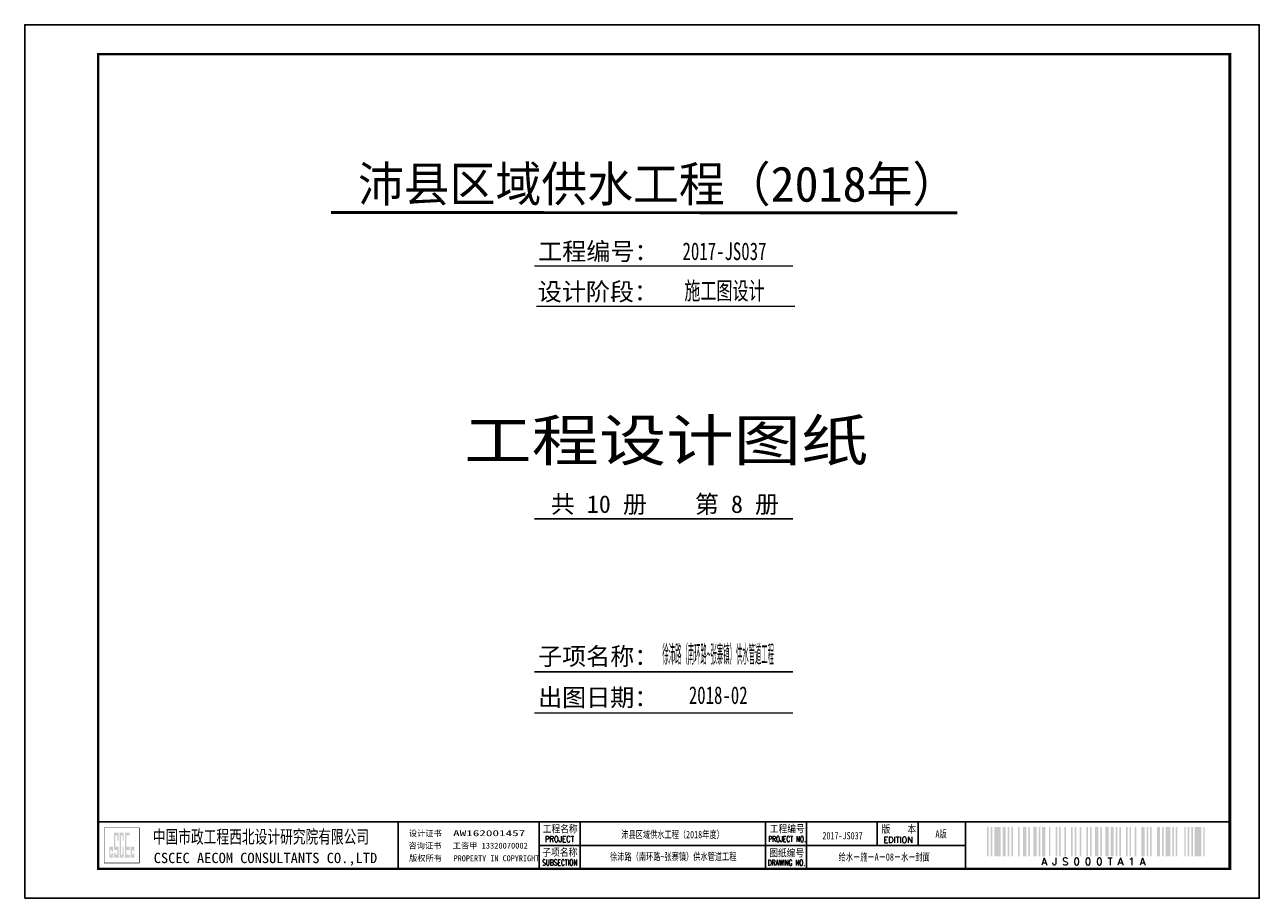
# Paper-space layout 'Layout1' of a CAD drawing. Extents: x 2184 to 6879, y -5477 to -3492.
# Tile 1 of 14: x 2184 to 2604, y -4938 to -4641. Entities that reach past the tile are written whole.
import ezdxf
from ezdxf.enums import TextEntityAlignment as Align

# ---------------------------------------------------------------- set-up
doc = ezdxf.new("R2010")
doc.units = 0
doc.layers.get('0').update_dxf_attribs({"linetype": 'CONTINUOUS'})
for name, color, linetype in [('GPSCOMMON', 7, 'CONTINUOUS'), ('PP-COM', 7, 'CONTINUOUS'), ('可编辑', 7, 'CONTINUOUS')]:
    doc.layers.add(name, color=color, linetype=linetype)
doc.styles.get("Standard").update_dxf_attribs({"font": 'rs.shx', "bigfont": 'hztxt.shx'})
doc.styles.add('图签', font='txt', dxfattribs={"width": 0.66})
doc.styles.add('图签 1', font='romanc.shx', dxfattribs={"width": 0.8})
doc.styles.add('宋体', font='txt')

# ---------------------------------------------------------------- blocks, each defined once
blk = doc.blocks.new('*U26')
at = {"linetype": 'Continuous', "ltscale": 0.055}
h = blk.add_hatch(color=5, dxfattribs=at)
h.paths.add_polyline_path([(29.58, 15.44), (29.58, 14.79), (29.15, 14.79), (29.15, 16.46), (29.58, 16.46), (29.58, 15.89), (29.99, 15.89), (29.99, 17.52), (28.74, 17.52), (28.74, 13.8), (29.99, 13.8), (29.99, 15.44)])
h.paths.add_polyline_path([(30.4, 15.44), (30.4, 13.8), (31.92, 13.8), (31.92, 17.52), (30.81, 17.52), (30.81, 21.38), (31.51, 21.38), (31.51, 19.57), (31.92, 19.57), (31.92, 22.37), (30.4, 22.37), (30.4, 16.46), (31.51, 16.46), (31.51, 14.79), (30.81, 14.79), (30.81, 15.44)])
h.paths.add_polyline_path([(33.3, 17.52), (33.3, 14.79), (32.74, 14.79), (32.74, 21.38), (33.3, 21.38), (33.3, 19.57), (33.71, 19.57), (33.71, 22.37), (32.33, 22.37), (32.33, 13.8), (33.71, 13.8), (33.71, 17.52)])
h.paths.add_polyline_path([(35.66, 22.37), (34.12, 22.37), (34.12, 13.8), (35.66, 13.8), (35.66, 14.79), (34.53, 14.79), (34.53, 16.46), (35.66, 16.46), (35.66, 17.52), (34.53, 17.52), (34.53, 21.38), (35.66, 21.38)])
h.paths.add_polyline_path([(36.9, 15.44), (36.9, 14.79), (36.48, 14.79), (36.48, 16.46), (36.9, 16.46), (36.9, 15.89), (37.31, 15.89), (37.31, 17.52), (36.07, 17.52), (36.07, 13.8), (37.31, 13.8), (37.31, 15.44)])
at = {"color": 7}
blk.add_line((410, 275), (410, 287), dxfattribs=at)
for p, q in [((127, 10), (127, 26)), ((189, 10), (189, 26)), ((252, 10), (252, 26)), ((266, 10), (266, 26)), ((290, 18), (290, 26)), ((304, 18), (304, 26)), ((320, 10), (320, 26)), ((175, 18), (320, 18))]:
    blk.add_line(p, q)
blk.add_lwpolyline([(0, 0), (420, 0), (420, 297), (0, 297)], close=True, dxfattribs=at)
blk.add_lwpolyline([(410, 10, 1, 1, 0), (410, 287, 0.75, 0.75, 0), (25, 287, 0.75, 0.75, 0), (25, 10, 0.75, 0.75, 0), (410, 10, 0.75, 0.75, 0)], format="xyseb", dxfattribs=at)
at = {"color": 7, "const_width": 0.5}
blk.add_lwpolyline([(410, 26), (410, 10), (25, 10), (25, 26), (410, 26)], dxfattribs=at)
for points in [[(175, 10, 0.5, 0.5, 0), (175, 26, 0, 0, 0)], [(320, 10.34, 0.5, 0.5, 0), (320, 26, 0, 0, 0)]]:
    blk.add_lwpolyline(points, format="xyseb")
at = {"color": 5, "const_width": 0.129}
blk.add_lwpolyline([(27, 12), (39, 12), (39, 24), (27, 24)], close=True, dxfattribs=at)
for points in [[(327.4, 14.24), (327.4, 24.24), (327.95, 14.24), (327.95, 24.24)], [(328.6, 14.24), (328.6, 24.24), (329.15, 14.24), (329.15, 24.24)], [(329.8, 14.24), (329.8, 24.24), (332, 14.24), (332, 24.24)], [(332.65, 14.24), (332.65, 24.24), (333.75, 14.24), (333.75, 24.24)], [(334.4, 14.24), (334.4, 24.24), (334.95, 14.24), (334.95, 24.24)], [(335.6, 14.24), (335.6, 24.24), (336.15, 14.24), (336.15, 24.24)], [(337.9, 14.24), (337.9, 24.24), (338.45, 14.24), (338.45, 24.24)], [(339.65, 14.24), (339.65, 24.24), (340.75, 14.24), (340.75, 24.24)], [(341.4, 14.24), (341.4, 24.24), (341.95, 14.24), (341.95, 24.24)], [(343.15, 14.24), (343.15, 24.24), (344.25, 14.24), (344.25, 24.24)], [(344.9, 14.24), (344.9, 24.24), (345.45, 14.24), (345.45, 24.24)], [(346.1, 14.24), (346.1, 24.24), (347.2, 14.24), (347.2, 24.24)], [(348.4, 14.24), (348.4, 24.24), (348.95, 14.24), (348.95, 24.24)], [(350.7, 14.24), (350.7, 24.24), (351.25, 14.24), (351.25, 24.24)], [(351.9, 14.24), (351.9, 24.24), (352.45, 14.24), (352.45, 24.24)], [(353.65, 14.24), (353.65, 24.24), (354.2, 14.24), (354.2, 24.24)], [(355.95, 14.24), (355.95, 24.24), (356.5, 14.24), (356.5, 24.24)], [(357.15, 14.24), (357.15, 24.24), (357.7, 14.24), (357.7, 24.24)], [(358.9, 14.24), (358.9, 24.24), (359.45, 14.24), (359.45, 24.24)], [(361.2, 14.24), (361.2, 24.24), (361.75, 14.24), (361.75, 24.24)], [(362.4, 14.24), (362.4, 24.24), (362.95, 14.24), (362.95, 24.24)], [(364.15, 14.24), (364.15, 24.24), (365.25, 14.24), (365.25, 24.24)], [(365.9, 14.24), (365.9, 24.24), (366.45, 14.24), (366.45, 24.24)], [(367.65, 14.24), (367.65, 24.24), (368.75, 14.24), (368.75, 24.24)], [(369.4, 14.24), (369.4, 24.24), (370.5, 14.24), (370.5, 24.24)], [(371.15, 14.24), (371.15, 24.24), (371.7, 14.24), (371.7, 24.24)], [(372.35, 14.24), (372.35, 24.24), (372.9, 14.24), (372.9, 24.24)], [(374.65, 14.24), (374.65, 24.24), (375.2, 14.24), (375.2, 24.24)], [(375.85, 14.24), (375.85, 24.24), (376.4, 14.24), (376.4, 24.24)], [(377.6, 14.24), (377.6, 24.24), (378.15, 14.24), (378.15, 24.24)], [(379.9, 14.24), (379.9, 24.24), (381, 14.24), (381, 24.24)], [(381.65, 14.24), (381.65, 24.24), (382.2, 14.24), (382.2, 24.24)], [(382.85, 14.24), (382.85, 24.24), (383.4, 14.24), (383.4, 24.24)], [(385.15, 14.24), (385.15, 24.24), (386.25, 14.24), (386.25, 24.24)], [(386.9, 14.24), (386.9, 24.24), (387.45, 14.24), (387.45, 24.24)], [(388.1, 14.24), (388.1, 24.24), (389.75, 14.24), (389.75, 24.24)], [(390.4, 14.24), (390.4, 24.24), (390.95, 14.24), (390.95, 24.24)], [(391.6, 14.24), (391.6, 24.24), (392.15, 14.24), (392.15, 24.24)], [(394.45, 14.24), (394.45, 24.24), (395, 14.24), (395, 24.24)], [(395.65, 14.24), (395.65, 24.24), (396.2, 14.24), (396.2, 24.24)], [(396.85, 14.24), (396.85, 24.24), (397.4, 14.24), (397.4, 24.24)], [(398.05, 14.24), (398.05, 24.24), (400.25, 14.24), (400.25, 24.24)], [(400.9, 14.24), (400.9, 24.24), (401.45, 14.24), (401.45, 24.24)], [(401.45, 14.24), (401.45, 24.24), (401.45, 14.24), (401.45, 24.24)], [(401.45, 14.24), (401.45, 24.24), (401.45, 14.24), (401.45, 24.24)], [(401.45, 14.24), (401.45, 24.24), (401.45, 14.24), (401.45, 24.24)], [(401.45, 14.24), (401.45, 24.24), (401.45, 14.24), (401.45, 24.24)], [(401.45, 14.24), (401.45, 24.24), (401.45, 14.24), (401.45, 24.24)], [(401.45, 14.24), (401.45, 24.24), (401.45, 14.24), (401.45, 24.24)], [(401.45, 14.24), (401.45, 24.24), (401.45, 14.24), (401.45, 24.24)], [(401.45, 14.24), (401.45, 24.24), (401.45, 14.24), (401.45, 24.24)], [(401.45, 14.24), (401.45, 24.24), (401.45, 14.24), (401.45, 24.24)], [(401.45, 14.24), (401.45, 24.24), (401.45, 14.24), (401.45, 24.24)], [(401.45, 14.24), (401.45, 24.24), (401.45, 14.24), (401.45, 24.24)], [(401.45, 14.24), (401.45, 24.24), (401.45, 14.24), (401.45, 24.24)], [(401.45, 14.24), (401.45, 24.24), (401.45, 14.24), (401.45, 24.24)], [(401.45, 14.24), (401.45, 24.24), (401.45, 14.24), (401.45, 24.24)], [(401.45, 14.24), (401.45, 24.24), (401.45, 14.24), (401.45, 24.24)], [(401.45, 14.24), (401.45, 24.24), (401.45, 14.24), (401.45, 24.24)], [(401.45, 14.24), (401.45, 24.24), (401.45, 14.24), (401.45, 24.24)]]:
    blk.add_solid(points)
at = {"color": 7, "linetype": 'Continuous'}
for s, height, style, width, p in [('工程名称', 2.5, '图签', 0.85, (182.18, 22.37)), ('工程编号', 2.5, '图签', 0.85, (259.42, 22.41)), ('PROJECT', 2, '图签 1', 0.85, (181.94, 19.14)), ('PROJECT NO.', 2, '图签 1', 0.59, (259.35, 19.15)), ('版    本', 2.5, '图签', 0.85, (297.36, 22.27)), ('子项名称', 2.5, '图签', 0.85, (182.05, 14.39)), ('图纸编号', 2.5, '图签', 0.85, (259.21, 14.17)), ('SUBSECTION', 2, '图签 1', 0.6, (182.02, 11.15)), ('DRAWING NO.', 2, '图签 1', 0.59, (259.16, 11.1))]:
    blk.add_text(s, height=height, dxfattribs=dict(at, style=style, width=width)).set_placement(p, align=Align.CENTER)
at = {"color": 7, "linetype": 'Continuous', "style": '图签'}
for s, height, width, p in [('中国市政工程西北设计研究院有限公司', 4.5, 0.74, (43.58, 18.68)), ('AW162001457', 2, 1.64, (145.73, 21.13)), ('CSCEC AECOM CONSULTANTS CO.,LTD', 3.5, 1.03, (43.89, 11.97)), ('PROPERTY IN COPYRIGHT', 2, 0.85, (145.91, 12.6))]:
    blk.add_text(s, height=height, dxfattribs=dict(at, width=width)).set_placement(p)
for s, p in [('设计证书', (130.66, 21.11)), ('咨询证书', (130.56, 16.9)), ('工咨甲 13320070002', (145.61, 16.9)), ('版权所有', (130.76, 12.66))]:
    blk.add_text(s, height=2, dxfattribs=at).set_placement(p)
at = {"color": 7, "linetype": 'Continuous', "style": '图签 1'}
blk.add_text('EDITION', height=2, dxfattribs=at).set_placement((297.12, 18.85), align=Align.CENTER)
blk.add_text('A J S 0 0 0 T A 1 A ', height=2.5).set_placement((364.42, 13.74), align=Align.TOP_CENTER)
at = {"style": '图签'}
for tag, height, rotation, width, p, p2 in [('工程编号-图框', 6, 359.9471, 0.684643, (219.06, 216.99), (257.04, 216.95)), ('设计阶段-图框', 6, 359.9471, 0.684643, (219.06, 203.56), (257.04, 203.52)), ('子项名称-图框', 6, 359.9471, 0.684643, (216.93, 80.06), (254.91, 80.03)), ('出图日期-图框', 6, 359.9471, 0.684643, (216.93, 66.06), (254.91, 66.03)), ('工程编号', 2.5, 359.913, 1.624125, (266.68, 20.04), (289.78, 20)), ('子项名称', 2.5, 0.1223, 4.194615, (190.79, 12.91), (250.45, 13.04))]:
    blk.add_attdef(tag, text='', height=height, rotation=rotation, dxfattribs=dict(at, width=width)).set_placement(p, p2, align=Align.FIT)
for tag, width, p, p2 in [('工程名称', 4.212531, (190.41, 20.43), (250.32, 20.43)), ('版本', 2.130918, (304.17, 20.65), (319.32, 20.65)), ('图纸编号', 3.662678, (266.37, 12.78), (318.46, 12.78))]:
    blk.add_attdef(tag, text='', height=2.5, dxfattribs=dict(at, width=width)).set_placement(p, p2, align=Align.FIT)
blk = doc.blocks.new('20180504.1559522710')
at = {"layer": '可编辑'}
for points, const_width in [([(2287.89, -4704.81), (2500.91, -4704.89)], 1), ([(2445.02, -4722.95), (2357.02, -4722.95)], 0.5), ([(2445.75, -4736.71), (2357.75, -4736.71)], 0.5), ([(2445.02, -4808.95), (2357.02, -4808.95)], 0.5), ([(2445.02, -4860.95), (2357.02, -4860.95)], 0.5), ([(2445.02, -4874.95), (2357.02, -4874.95)], 0.5)]:
    blk.add_lwpolyline(points, dxfattribs=dict(at, const_width=const_width))
at = {"layer": 'PP-COM'}
ref = blk.add_blockref('*U26', (2183.65, -4937.95), dxfattribs=at)
ref.add_attrib('图纸编号', '给水－施－A－08－水－封面', dxfattribs={"layer": '0', "color": 0, "height": 2.5, "style": '图签', "width": 0.7}).set_placement((2476.06, -4925.16), align=Align.CENTER)
ref.add_attrib('版本', 'A版', dxfattribs={"layer": '0', "color": 0, "height": 2.5, "style": '图签', "width": 0.7}).set_placement((2495.39, -4917.3), align=Align.CENTER)
ref.add_attrib('工程编号', '2017-JS037', dxfattribs={"layer": '0', "color": 1, "height": 2.5, "rotation": 359.913, "style": '图签', "width": 0.7}).set_placement((2461.88, -4917.91), align=Align.CENTER)
ref.add_attrib('子项名称', '徐沛路（南环路~张寨镇）供水管道工程', dxfattribs={"layer": '0', "color": 0, "height": 2.5, "rotation": 0.1223, "style": '图签', "width": 0.7}).set_placement((2404.27, -4925.03), align=Align.CENTER)
ref.add_attrib('工程名称', '沛县区域供水工程（2018年度）', dxfattribs={"layer": '0', "color": 0, "height": 2.5, "style": '图签', "width": 0.7}).set_placement((2404.02, -4917.52), align=Align.CENTER)
ref.add_attrib('工程编号-图框', '2017-JS037', dxfattribs={"layer": '0', "color": 1, "height": 6, "rotation": 359.9471, "style": '图签', "width": 0.7}).set_placement((2421.7, -4720.96), align=Align.CENTER)
ref.add_attrib('设计阶段-图框', '施工图设计', dxfattribs={"layer": '0', "color": 0, "height": 6, "rotation": 359.9471, "style": '图签', "width": 0.7}).set_placement((2421.7, -4734.39), align=Align.CENTER)
ref.add_attrib('子项名称-图框', '徐沛路（南环路~张寨镇）供水管道工程', dxfattribs={"layer": '0', "color": 0, "height": 6, "rotation": 359.9471, "style": '图签', "width": 0.252883}).set_placement((2400.58, -4857.88), (2438.55, -4857.92), align=Align.FIT)
ref.add_attrib('出图日期-图框', '2018-02', dxfattribs={"layer": '0', "color": 0, "height": 6, "rotation": 359.9471, "style": '图签', "width": 0.7}).set_placement((2419.57, -4871.88), align=Align.CENTER)
at = {"color": 1, "linetype": 'Continuous', "ltscale": 0.7, "style": '图签'}
blk.add_text('沛县区域供水工程（2018年）', height=12, dxfattribs=at).set_placement((2399.12, -4701.11), align=Align.CENTER)
at = {"layer": '可编辑', "color": 7, "style": '宋体'}
for s, p in [('工程编号：', (2378.81, -4721.01)), ('设计阶段：', (2378.65, -4734.71)), ('共 10 册    第 8 册', (2401.44, -4806.93)), ('子项名称：', (2378.74, -4858.66)), ('出图日期：', (2378.74, -4872.66))]:
    blk.add_text(s, height=6, dxfattribs=at).set_placement(p, align=Align.CENTER)
at = {"layer": '可编辑', "color": 7, "style": '宋体', "width": 1.2}
blk.add_text('工程设计图纸', height=14, dxfattribs=at).set_placement((2401.92, -4789.25), align=Align.CENTER)

psp = doc.layouts.get("Layout1")

# ---------------------------------------------------------------- block references
at = {"layer": 'GPSCOMMON'}
psp.add_blockref('20180504.1559522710', (0, 0), dxfattribs=at)

doc.saveas('drawing.dxf')
